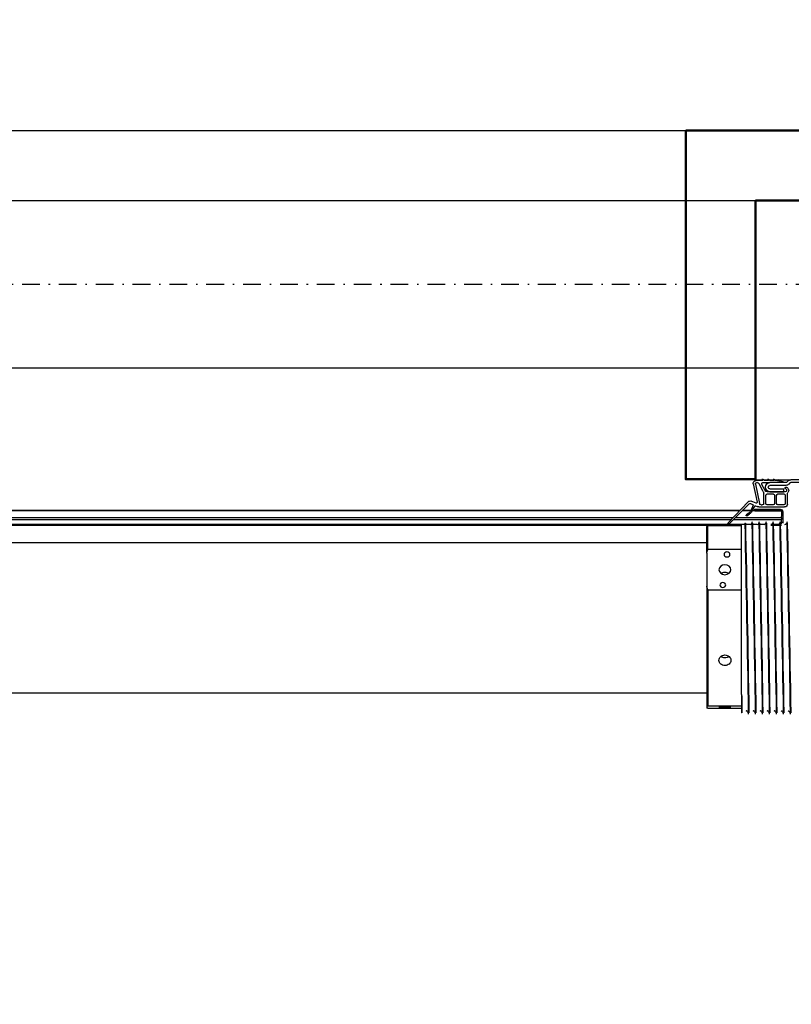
# Model space of a CAD drawing. Header units: centimetres. Extents: x 0 to 55409, y -2708 to 14680.
# Tile 169 of 215: x 50470 to 50525, y 5719 to 5790. Entities that reach past the tile are written whole.
import ezdxf

# ---------------------------------------------------------------- set-up
doc = ezdxf.new("R2010")
doc.units = ezdxf.units.CM
doc.header["$LTSCALE"] = 0.01
doc.linetypes.add('DASHDOT2', pattern=[12.7, 6.35, -3.175, 0, -3.175])
for name, color, linetype in [('A-Grid', 191, 'DASHDOT2'), ('A-konstrukcja', 7, 'Continuous'), ('CKOPIS_WIDOK', 3, 'Continuous'), ('CKWYMIAR', 3, 'Continuous')]:
    doc.layers.add(name, color=color, linetype=linetype)
doc.layers.add('CKPOM_POWIERZ', color=1, linetype='Continuous', plot=False)
doc.layers.add('CKSCIANY_PRZEKR', color=6, linetype='Continuous', lineweight=50)
doc.styles.get("Standard").update_dxf_attribs({"font": 'ic-simplex.shx', "width": 0.8})
doc.dimstyles.new('Kopia2 CADKON cm', dxfattribs={"dimscale": 5, "dimtxt": 3, "dimasz": 2.5, "dimexe": 1.8, "dimexo": 5, "dimgap": 0.6, "dimtad": 1, "dimrnd": 0.5, "dimtxsty": 'Standard', "dimblk1": 'OBLIQUE', "dimblk2": 'OBLIQUE', "dimsah": 1, "dimcen": 2.5, "dimadec": 1, "dimazin": 2, "dimtfac": 1, "dimtix": 1, "dimtmove": 2, "dimatfit": 3, "dimldrblk": 'OPEN30', "dimfxl": 2, "dimfxlon": 1, "dimtfill": 1, "dimtolj": 1, "dimarcsym": 0})

# ---------------------------------------------------------------- blocks, each defined once
blk = doc.blocks.new('A$7E8814A102C37C')
at = {"layer": 'A-Grid', "ltscale": 20}
blk.add_line((-367, -417), (3350, -417), dxfattribs=at)
at = {"layer": 'CKOPIS_WIDOK'}
for points in [[(-11, -406), (1511, -406), (1511, -1678), (-11, -1678)], [(-6, -411), (1506, -411), (1506, -1673), (-6, -1673)]]:
    blk.add_lwpolyline(points, close=True, dxfattribs=at)
blk = doc.blocks.new('A$7E8814B27261F1')
at = {"color": 7, "linetype": 'Continuous'}
for p, q in [((222.1, 386.3), (222.1, 4363.7)), ((222.1, 4363.7), (222.1, 386.3)), ((222.14, 386.35), (222.14, 4363.65)), ((222.19, 386.39), (222.19, 4363.61)), ((222.24, 386.44), (222.24, 4363.56)), ((231.79, 4366.84), (231.79, 374.08)), ((232.43, 4365.85), (232.43, 385)), ((227.23, 391.24), (227.23, 4358.76)), ((228.48, 4357.56), (228.48, 392.44)), ((245, 4340), (245, 410)), ((353, 410), (353, 4340)), ((233.5, 410), (232.75, 409.25)), ((250.04, 409.25), (232.75, 409.25)), ((232.75, 409.25), (232.75, 399.82)), ((252.71, 410), (233.5, 410)), ((250.04, 385), (250.04, 409.25)), ((252.71, 410), (276.18, 410)), ((276.18, 410), (362.28, 410)), ((278.85, 409.25), (278.85, 385)), ((278.85, 409.25), (362.13, 409.25)), ((362.13, 385), (362.13, 409.25)), ((362.28, 410), (363.58, 410)), ((363.73, 409.25), (363.73, 385)), ((215.82, 380.27), (230.89, 394.75)), ((231.49, 393.96), (217.23, 379.71)), ((227.23, 356.5), (227.23, 389.71)), ((228.48, 390.96), (228.48, 356.5)), ((232.75, 394.15), (232.75, 385)), ((222.1, 378.47), (222.1, 384.57)), ((222.1, 384.57), (222.1, 378.47)), ((222.14, 378.5), (222.14, 384.62)), ((222.19, 378.52), (222.19, 384.66)), ((222.24, 378.54), (222.24, 384.71)), ((224.06, 379.98), (225.41, 381.69)), ((225.91, 381.34), (224.5, 379.34)), ((231, 382.71), (231, 382.29)), ((353.89, 385), (232.5, 385)), ((353.89, 385), (367, 385)), ((367, 384.79), (367, 385)), ((0, 0), (0, 375)), ((0, 375), (200, 375)), ((200, 375), (200, 370.22)), ((200.5, 369.72), (200.5, 374.72)), ((202, 373.87), (202, 374.18)), ((203.01, 376.75), (216.18, 373.91)), ((203.22, 375.17), (217, 372.2)), ((216.68, 374.5), (215.33, 378.13)), ((217.04, 378.58), (217.86, 376.81)), ((218.13, 376.71), (222.18, 378.51)), ((218.66, 375.1), (219.21, 373.91)), ((222.59, 377.58), (218.74, 375.36)), ((221.15, 375.5), (221.1, 375.5)), ((221.1, 375.5), (221.1, 357.3)), ((221.15, 375.5), (221.1, 375.5)), ((221.1, 375.5), (221.1, 357.3)), ((221.19, 375.5), (221.15, 375.5)), ((221.15, 375.5), (221.15, 357.3)), ((221.24, 375.5), (221.19, 375.5)), ((221.19, 375.5), (221.19, 357.3)), ((222.24, 375.5), (221.24, 375.5)), ((221.24, 375.5), (221.24, 357.3)), ((222.1, 375.5), (222.1, 377.3)), ((222.1, 377.3), (222.1, 375.5)), ((222.14, 375.5), (222.14, 377.33)), ((222.19, 375.5), (222.19, 377.35)), ((222.24, 375.5), (222.24, 377.38)), ((222.24, 375.5), (222.24, 357.3)), ((231, 377.71), (231, 377.29)), ((367, 379.79), (367, 380.21)), ((367, 374.79), (367, 375.21)), ((199.7, 369.86), (199.7, 370.52)), ((199.7, 370.52), (200.5, 369.72)), ((200.5, 368.72), (199.7, 369.86)), ((200, 369.43), (200, 366.22)), ((200.5, 365.72), (200.5, 368.72)), ((202, 369.72), (202, 364.7)), ((208.52, 369.49), (202.81, 372.52)), ((207.81, 368.17), (203.35, 370.53)), ((217, 369.2), (209.7, 369.2)), ((217, 367.7), (211.2, 367.7)), ((218, 370.96), (218, 370.2)), ((219.5, 372.64), (219.5, 354.2)), ((231, 372.71), (231, 372.29)), ((231, 367.71), (231, 367.3)), ((231.79, 373.33), (231.79, 369.08)), ((367, 369.79), (367, 370.21)), ((199.7, 365.86), (199.7, 366.52)), ((199.7, 366.52), (200.5, 365.72)), ((200.5, 364.72), (199.7, 365.86)), ((199.7, 361.86), (199.7, 362.52)), ((199.7, 362.52), (200.5, 361.72)), ((200.5, 360.72), (199.7, 361.86)), ((200, 365.43), (200, 362.22)), ((200, 361.43), (200, 349.66)), ((200.5, 361.72), (200.5, 364.72)), ((201.02, 357.76), (200.5, 360.72)), ((202, 353.31), (202, 364.7)), ((204, 353.31), (204, 364.7)), ((206.6, 364.7), (206.6, 354.7)), ((208.6, 364.7), (208.6, 354.7)), ((208.7, 353.9), (208.7, 366.7)), ((210.2, 366.7), (210.2, 362.45)), ((211.2, 361.45), (217, 361.45)), ((217, 359.95), (211.2, 359.95)), ((218, 362.45), (218, 366.7)), ((231, 362.71), (231, 362.3)), ((231.79, 364.08), (231.79, 359.08)), ((232.43, 363.97), (232.43, 356.5)), ((367, 364.79), (367, 365.21)), ((367, 359.8), (367, 360.21)), ((200.21, 357.77), (200.09, 358.41)), ((200.09, 358.41), (201.02, 357.76)), ((201.19, 356.78), (200.21, 357.77)), ((201.46, 355.3), (201.19, 356.78)), ((208.6, 354.7), (206.6, 354.7)), ((210.2, 358.95), (210.2, 354.7)), ((211.2, 353.7), (217, 353.7)), ((218, 354.7), (218, 358.95)), ((223.04, 356.5), (226.24, 356.5)), ((223.04, 355.5), (226.24, 355.5)), ((227.23, 356.5), (226.24, 356.5)), ((226.24, 355.5), (227.24, 355.5)), ((227.23, 356.5), (227.24, 356.5)), ((227.24, 356.5), (227.24, 355.5)), ((227.57, 356.5), (227.24, 356.5)), ((227.24, 355.5), (227.57, 355.5)), ((227.57, 356.5), (228.48, 356.5)), ((227.57, 355.5), (230.28, 355.5)), ((228.83, 356.5), (228.48, 356.5)), ((231.79, 356.5), (228.83, 356.5)), ((230.28, 356.5), (230.28, 355.5)), ((230.28, 355.5), (231.19, 355.5)), ((231, 357.71), (231, 357.3)), ((367, 354.8), (367, 355.21)), ((200, 301), (200, 349.66)), ((200.88, 351.78), (201.71, 352.61)), ((202, 301), (202, 349.66)), ((202.29, 350.36), (203.12, 351.19)), ((217.5, 352.2), (210.16, 352.2)), ((231, 352.71), (231, 352.3)), ((367, 349.8), (367, 350.21))]:
    blk.add_line(p, q, dxfattribs=at)
for centre, radius, start, end in [((266.29, 356.35), 55.34, 104.20528, 107.08477), ((262.59, 356.35), 55.34, 72.91523, 75.79472), ((382.47, 405.61), 20.67, 167.72462, 169.84446), ((343.39, 405.61), 20.67, 10.15554, 12.27538), ((231.14, 394.32), 0.5, 315, 119.47485), ((225.65, 381.5), 0.301, 328.3186, 141.6814), ((1137.01, 45999.08), 45625.37, 268.862172, 269.032894), ((1007.37, 38906.96), 38532.49, 268.845502, 269.04765), ((391.03, 2320.36), 1935.71, 268.90065, 269.28658), ((-408.75, 38911.44), 38534.46, 271.153415, 271.153525), ((202.58, 374.72), 2.08, 77.82964, 180), ((203.01, 374.18), 1.01, 77.82035, 180), ((217.2, 378.83), 2, 133.8548, 200.45008), ((216.27, 374.34), 0.441, 257.82964, 20.45008), ((217.94, 379), 1, 135, 205), ((218.04, 376.89), 0.2, 205, 294), ((218.84, 375.19), 0.2, 120, 205), ((220.14, 383.08), 5, 294, 321.6814), ((219.59, 382.78), 6, 300, 325), ((230.05, 379.89), 2.39, 270.27368, 342.85508), ((230.05, 374.89), 2.39, 270.27368, 342.85508), ((1137.01, 45994.08), 45625.37, 268.862172, 269.032894), ((1007.37, 38901.96), 38532.49, 268.845502, 269.04765), ((-408.75, 38906.44), 38534.46, 271.153415, 271.153525), ((-408.75, 38901.44), 38534.46, 271.153415, 271.153525), ((203.53, 373.87), 1.53, 180, 242.06083), ((202.92, 369.72), 0.921, 62.06083, 180), ((205.3, 364.7), 3.3, 0, 180), ((207.03, 366.7), 1.66, 0, 62.06083), ((209.7, 371.72), 2.52, 242.06083, 270), ((211.2, 366.7), 1, 90, 180), ((216.73, 370.96), 1.27, 0, 77.82035), ((217, 370.2), 1, 270, 0), ((217, 366.7), 1, 0, 90), ((216.5, 372.64), 3, 0, 25), ((230.05, 369.89), 2.39, 270.27368, 342.85508), ((1137.01, 45989.08), 45625.37, 268.862172, 269.032894), ((1007.37, 38896.96), 38532.49, 268.845502, 269.04765), ((1137.01, 45984.08), 45625.37, 268.862172, 269.032894), ((1007.37, 38891.96), 38532.49, 268.845502, 269.04765), ((-408.75, 38896.45), 38534.46, 271.153415, 271.153525), ((205.3, 364.7), 1.3, 0, 180), ((211.2, 362.45), 1, 180, 270), ((211.2, 358.95), 1, 90, 180), ((217, 362.45), 1, 270, 0), ((217, 358.95), 1, 0, 90), ((230.05, 364.89), 2.39, 270.27368, 342.85508), ((1137.01, 45979.08), 45625.37, 268.862172, 269.032894), ((1007.37, 38886.97), 38532.49, 268.845502, 269.04765), ((-408.75, 38891.45), 38534.46, 271.153415, 271.153525), ((202.19, 355.43), 0.749, 190, 255.12), ((201, 353.31), 1, 315, 0), ((201, 353.31), 3, 315, 0), ((205.9, 353.15), 0.75, 23.91653, 203.91653), ((207.6, 353.9), 2.6, 203.91653, 308.69474), ((207.6, 353.9), 1.1, 203.91653, 0), ((211.2, 354.7), 1, 180, 270), ((217, 354.7), 1, 270, 0), ((217.5, 354.2), 2, 270, 0), ((222.9, 357.3), 1.8, 180, 270), ((222.9, 357.3), 1.8, 180, 270), ((222.95, 357.3), 1.8, 180, 270), ((222.99, 357.3), 1.8, 180, 270), ((223.04, 357.3), 1.8, 180, 270), ((223.04, 357.3), 0.8, 180, 270), ((230.05, 359.89), 2.39, 270.27368, 342.85508), ((230.05, 354.89), 2.39, 270.27368, 342.85508), ((1137.01, 45974.08), 45625.37, 268.862172, 269.032894), ((1007.37, 38881.97), 38532.49, 268.845502, 269.04765), ((-408.75, 38886.45), 38534.46, 271.153415, 271.153525), ((-408.75, 38881.45), 38534.46, 271.153415, 271.153525), ((203, 349.66), 3, 135, 180), ((203, 349.66), 1, 135, 180), ((210.16, 350.7), 1.5, 90, 128.69474), ((1137.01, 45969.08), 45625.37, 268.862172, 269.032894), ((1007.37, 38876.97), 38532.49, 268.845502, 269.04765), ((-408.75, 38876.45), 38534.46, 271.153415, 271.153525)]:
    blk.add_arc(centre, radius, start, end, dxfattribs=at)
for centre, major_axis, ratio in [((253.5, 395.5), (0, -2.1), 0.841709), ((264.44, 397), (0, 4.25), 0.841709), ((275.39, 398.5), (0, -2.1), 0.841709), ((362.32, 395.5), (0, -2.1), 0.04674), ((362.93, 397), (0, 4.25), 0.04674), ((363.54, 398.5), (0, -2.1), 0.04674)]:
    blk.add_ellipse(centre, major_axis=major_axis, ratio=ratio, dxfattribs=at)
for points in [[(232.75, 399.86), (232.75, 399.09), (232.76, 398.06), (232.76, 397)], [(232.76, 397), (232.76, 395.94), (232.75, 394.89), (232.75, 394.12)], [(326.64, 394.12), (327.25, 394.89), (327.6, 395.94), (327.6, 397)], [(327.6, 397), (327.6, 398.05), (327.25, 399.09), (326.65, 399.86)], [(367, 380.21), (367, 380.21), (366.98, 380.21), (366.93, 380.21)], [(367, 375.21), (367, 375.21), (366.98, 375.21), (366.93, 375.21)], [(367, 370.21), (367, 370.21), (366.98, 370.21), (366.93, 370.21)], [(367, 365.21), (367, 365.21), (366.98, 365.21), (366.93, 365.21)], [(367, 360.21), (367, 360.21), (366.98, 360.21), (366.93, 360.21)], [(367, 355.21), (367, 355.21), (366.98, 355.22), (366.93, 355.22)], [(367, 350.21), (367, 350.22), (366.98, 350.22), (366.93, 350.22)]]:
    blk.add_open_spline(points, degree=3, dxfattribs=at)
for points, knots in [([(267.08, 399.82), (266.53, 399.04), (266.22, 398.02), (266.22, 395.99), (266.52, 394.98), (267.06, 394.21)], [0.384709, 0.384709, 0.384709, 0.384709, 0.5, 0.5, 0.6138838, 0.6138838, 0.6138838, 0.6138838]), ([(333.12, 397), (333.12, 395.88), (332.73, 394.78), (331.37, 393.21), (330.39, 392.75), (328.42, 392.75), (327.43, 393.2), (325.99, 394.79), (325.57, 395.89), (325.57, 398.11), (325.99, 399.22), (327.42, 400.79), (328.41, 401.25), (330.4, 401.25), (331.36, 400.79), (332.72, 399.22), (333.12, 398.12), (333.12, 397)], [0, 0, 0, 0, 0.125, 0.125, 0.25, 0.25, 0.375, 0.375, 0.5, 0.5, 0.625, 0.625, 0.75, 0.75, 0.875, 0.875, 1, 1, 1, 1]), ([(367.94, 380), (367.94, 380), (367.94, 380), (367.94, 380), (367.8, 380.01), (367.67, 380.02), (367.39, 380.07), (366.84, 380.24), (366.22, 380.69), (365.77, 381.25), (365.69, 381.6), (365.67, 381.69)], [0.1861249, 0.1861249, 0.1861249, 0.1861249, 0.2261769, 0.4214762, 0.4724045, 0.5083702, 0.5480959, 0.6471273, 0.8033109, 0.9563027, 1, 1, 1, 1]), ([(367.94, 375), (367.94, 375), (367.94, 375), (367.94, 375), (367.8, 375.01), (367.67, 375.02), (367.39, 375.07), (366.84, 375.24), (366.22, 375.69), (365.77, 376.25), (365.69, 376.6), (365.67, 376.69)], [0.1861249, 0.1861249, 0.1861249, 0.1861249, 0.2261769, 0.4214762, 0.4724045, 0.5083702, 0.5480959, 0.6471273, 0.8033109, 0.9563027, 1, 1, 1, 1]), ([(367.94, 370), (367.94, 370), (367.94, 370), (367.94, 370), (367.8, 370.01), (367.67, 370.02), (367.39, 370.07), (366.84, 370.24), (366.22, 370.69), (365.77, 371.25), (365.69, 371.6), (365.67, 371.69)], [0.1861249, 0.1861249, 0.1861249, 0.1861249, 0.2261769, 0.4214762, 0.4724045, 0.5083702, 0.5480959, 0.6471273, 0.8033109, 0.9563027, 1, 1, 1, 1]), ([(367.94, 365), (367.94, 365), (367.94, 365), (367.94, 365), (367.8, 365.01), (367.67, 365.02), (367.39, 365.07), (366.84, 365.24), (366.22, 365.69), (365.77, 366.25), (365.69, 366.6), (365.67, 366.69)], [0.1861249, 0.1861249, 0.1861249, 0.1861249, 0.2261769, 0.4214762, 0.4724045, 0.5083702, 0.5480959, 0.6471273, 0.8033109, 0.9563027, 1, 1, 1, 1]), ([(367.94, 360.01), (367.94, 360.01), (367.94, 360.01), (367.94, 360), (367.8, 360.01), (367.67, 360.02), (367.39, 360.07), (366.84, 360.24), (366.22, 360.69), (365.77, 361.26), (365.69, 361.6), (365.67, 361.69)], [0.1861249, 0.1861249, 0.1861249, 0.1861249, 0.2261769, 0.4214762, 0.4724045, 0.5083702, 0.5480959, 0.6471273, 0.8033109, 0.9563027, 1, 1, 1, 1]), ([(367.94, 355.01), (367.94, 355.01), (367.94, 355.01), (367.94, 355.01), (367.8, 355.01), (367.67, 355.03), (367.39, 355.07), (366.84, 355.25), (366.22, 355.69), (365.77, 356.26), (365.69, 356.6), (365.67, 356.69)], [0.1861249, 0.1861249, 0.1861249, 0.1861249, 0.2261769, 0.4214762, 0.4724045, 0.5083702, 0.5480959, 0.6471273, 0.8033109, 0.9563027, 1, 1, 1, 1]), ([(367.94, 350.01), (367.94, 350.01), (367.94, 350.01), (367.94, 350.01), (367.8, 350.01), (367.67, 350.03), (367.39, 350.07), (366.84, 350.25), (366.22, 350.69), (365.77, 351.26), (365.69, 351.6), (365.67, 351.69)], [0.1861249, 0.1861249, 0.1861249, 0.1861249, 0.2261769, 0.4214762, 0.4724045, 0.5083702, 0.5480959, 0.6471273, 0.8033109, 0.9563027, 1, 1, 1, 1])]:
    blk.add_open_spline(points, degree=3, knots=knots, dxfattribs=at)
blk = doc.blocks.new('_OBLIQUE')
at = {"color": 0, "linetype": 'ByBlock'}
blk.add_line((-0.5, -0.5), (0.5, 0.5), dxfattribs=at)
blk = doc.blocks.new('*D269')
at = {"layer": 'CKWYMIAR', "color": 0, "lineweight": -2}
for p, q in [((49561.82, 5913.778), (49561.82, 5932.778)), ((52583.82, 5913.778), (52583.82, 5932.778)), ((49561.82, 5923.778), (52583.82, 5923.778))]:
    blk.add_line(p, q, dxfattribs=at)
at = {"layer": 'CKWYMIAR', "color": 0, "lineweight": -2, "xscale": 12.5, "yscale": 12.5, "zscale": 12.5, "rotation": 180}
blk.add_blockref('_OBLIQUE', (49561.82, 5923.778), dxfattribs=at)
at = {"layer": 'CKWYMIAR', "color": 0, "lineweight": -2, "xscale": 12.5, "yscale": 12.5, "zscale": 12.5}
blk.add_blockref('_OBLIQUE', (52583.82, 5923.778), dxfattribs=at)
at = {"layer": 'CKWYMIAR', "color": 0, "lineweight": -3, "insert": (51072.82, 5934.278), "char_height": 15, "attachment_point": 5, "bg_fill": 3, "box_fill_scale": 1.1, "bg_fill_color": 256, "bg_fill_true_color": 13158600, "bg_fill_transparency": 0}
blk.add_mtext('\\A1;3022', dxfattribs=at)
blk = doc.blocks.new('_Open30')
at = {"color": 0, "linetype": 'ByBlock', "lineweight": -2}
for p, q in [((-1, 0.2679), (0, 0)), ((0, 0), (-1, -0.2679)), ((0, 0), (-1, 0))]:
    blk.add_line(p, q, dxfattribs=at)

msp = doc.modelspace()

# ---------------------------------------------------------------- linework, layer by layer
at = {"layer": 'CKPOM_POWIERZ'}
msp.add_lwpolyline([(49578.82, 5764.604), (51066.82, 5764.604), (51066.82, 4526.604), (49578.82, 4526.604)], close=True, dxfattribs=at)
at = {"layer": 'CKSCIANY_PRZEKR'}
for p, q in [((50517.929, 5781.604), (51083.82, 5781.604)), ((50522.929, 5776.604), (51078.82, 5776.604))]:
    msp.add_line(p, q, dxfattribs=at)
msp.add_lwpolyline([(50517.929, 5781.604), (50517.929, 5756.625), (50522.929, 5756.625), (50522.929, 5776.604)], dxfattribs=at)

# ---------------------------------------------------------------- block references
at = {"layer": 'A-Grid', "lineweight": -3}
msp.add_blockref('A$7E8814A102C37C', (49572.82, 6187.604), dxfattribs=at)
at = {"layer": 'A-konstrukcja', "xscale": -0.1, "yscale": 0.1, "zscale": 0.1, "rotation": 90.00000000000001}
msp.add_blockref('A$7E8814B27261F1', (50560.429, 5776.583), dxfattribs=at)

# ---------------------------------------------------------------- next in the draw order: dimensions: what is measured, and where the dimension line sits
at = {"layer": 'CKWYMIAR', "lineweight": -3}
dim = msp.add_linear_dim(base=(52583.82, 5923.778), p1=(49561.82, 5781.604), p2=(52583.82, 5781.604), dimstyle='Kopia2 CADKON cm', override={"dimtxt": 3, "dimfxl": 2, "dimfxlon": 1, "dimtfill": 1, "dimtfillclr": 0}, dxfattribs=at)
dim.commit()
dim.dimension.update_dxf_attribs({"geometry": '*D269', "text_midpoint": (51072.82, 5934.278)})

doc.saveas('drawing.dxf')
